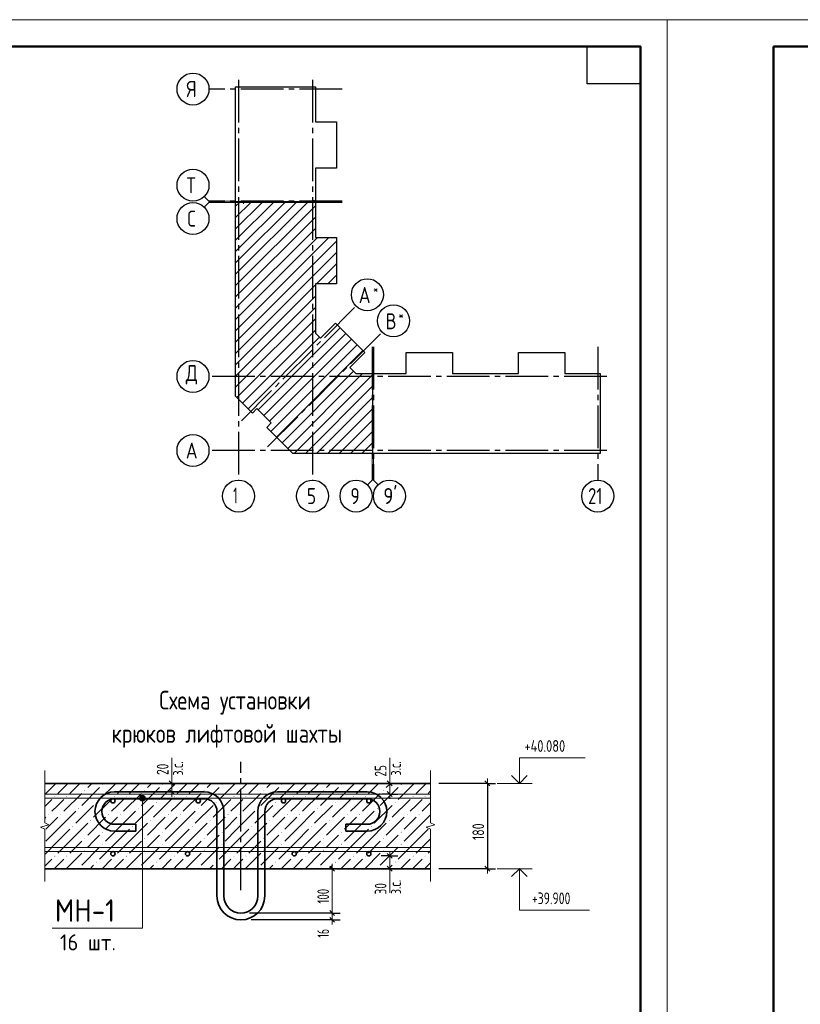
# Model space of a CAD drawing. Header units: millimetres. Extents: x 40580 to 1168286, y -220995 to 81020.
# Tile 179 of 194: x 502027 to 516668, y -104829 to -86368. Entities that reach past the tile are written whole.
import ezdxf

# ---------------------------------------------------------------- set-up
doc = ezdxf.new("R2010")
doc.units = ezdxf.units.MM
doc.linetypes.add('______5', pattern=[1100, 800, -100, 100, -100])
doc.linetypes.add('CENTER', pattern=[2, 1.25, -0.25, 0.25, -0.25])
for name, color, linetype, lineweight in [('Standard', 7, 'Continuous', 25), ('ОСИ', 7, 'CENTER', 15), ('Размерная линия_ общее', 7, 'Continuous', 25)]:
    doc.layers.add(name, color=color, linetype=linetype, lineweight=lineweight)
doc.layers.add('Тонкие', color=7, linetype='Continuous')
doc.styles.add('GOST 2.304-81', font='txt')
doc.styles.add('ISOCPEUR', font='isocpeur.ttf')

msp = doc.modelspace()

# ---------------------------------------------------------------- hatches: boundary and pattern name
at = {"layer": 'Standard', "linetype": 'Continuous', "lineweight": 13, "transparency": 33554687}
for points in [[(503574.2, -100706.5), (503582, -100698.7), (503589.8, -100706.5), (503582, -100714.3)], [(504694.2, -100706.5), (504702, -100698.7), (504709.8, -100706.5), (504702, -100714.3)], [(505814.2, -100706.5), (505822, -100698.7), (505829.8, -100706.5), (505822, -100714.3)], [(506934.2, -100706.5), (506942, -100698.7), (506949.8, -100706.5), (506942, -100714.3)], [(508054.2, -100706.5), (508062, -100698.7), (508069.8, -100706.5), (508062, -100714.3)], [(509174.2, -100706.5), (509182, -100698.7), (509189.8, -100706.5), (509182, -100714.3)], [(502678.2, -100930.5), (502686, -100922.7), (502693.8, -100930.5), (502686, -100938.3)], [(502902.2, -100930.5), (502910, -100922.7), (502917.8, -100930.5), (502910, -100938.3)], [(503238.2, -100818.5), (503246, -100810.7), (503253.8, -100818.5), (503246, -100826.3)], [(503798.2, -100930.5), (503806, -100922.7), (503813.8, -100930.5), (503806, -100938.3)], [(504022.2, -100930.5), (504030, -100922.7), (504037.8, -100930.5), (504030, -100938.3)], [(504358.2, -100818.5), (504366, -100810.7), (504373.8, -100818.5), (504366, -100826.3)], [(504918.2, -100930.5), (504926, -100922.7), (504933.8, -100930.5), (504926, -100938.3)], [(505142.2, -100930.5), (505150, -100922.7), (505157.8, -100930.5), (505150, -100938.3)], [(505478.2, -100818.5), (505486, -100810.7), (505493.8, -100818.5), (505486, -100826.3)], [(506038.2, -100930.5), (506046, -100922.7), (506053.8, -100930.5), (506046, -100938.3)], [(506262.2, -100930.5), (506270, -100922.7), (506277.8, -100930.5), (506270, -100938.3)], [(506598.2, -100818.5), (506606, -100810.7), (506613.8, -100818.5), (506606, -100826.3)], [(507158.2, -100930.5), (507166, -100922.7), (507173.8, -100930.5), (507166, -100938.3)], [(507382.2, -100930.5), (507390, -100922.7), (507397.8, -100930.5), (507390, -100938.3)], [(507718.2, -100818.5), (507726, -100810.7), (507733.8, -100818.5), (507726, -100826.3)], [(508278.2, -100930.5), (508286, -100922.7), (508293.8, -100930.5), (508286, -100938.3)], [(508502.2, -100930.5), (508510, -100922.7), (508517.8, -100930.5), (508510, -100938.3)], [(508838.2, -100818.5), (508846, -100810.7), (508853.8, -100818.5), (508846, -100826.3)], [(509398.2, -100930.5), (509406, -100922.7), (509413.8, -100930.5), (509406, -100938.3)], [(509622.2, -100930.5), (509630, -100922.7), (509637.8, -100930.5), (509630, -100938.3)], [(503126.2, -101154.5), (503134, -101146.7), (503141.8, -101154.5), (503134, -101162.3)], [(503462.2, -101042.5), (503470, -101034.7), (503477.8, -101042.5), (503470, -101050.3)], [(504246.2, -101154.5), (504254, -101146.7), (504261.8, -101154.5), (504254, -101162.3)], [(504582.2, -101042.5), (504590, -101034.7), (504597.8, -101042.5), (504590, -101050.3)], [(505366.2, -101154.5), (505374, -101146.7), (505381.8, -101154.5), (505374, -101162.3)], [(505702.2, -101042.5), (505710, -101034.7), (505717.8, -101042.5), (505710, -101050.3)], [(506486.2, -101154.5), (506494, -101146.7), (506501.8, -101154.5), (506494, -101162.3)], [(506822.2, -101042.5), (506830, -101034.7), (506837.8, -101042.5), (506830, -101050.3)], [(507606.2, -101154.5), (507614, -101146.7), (507621.8, -101154.5), (507614, -101162.3)], [(507942.2, -101042.5), (507950, -101034.7), (507957.8, -101042.5), (507950, -101050.3)], [(508726.2, -101154.5), (508734, -101146.7), (508741.8, -101154.5), (508734, -101162.3)], [(509062.2, -101042.5), (509070, -101034.7), (509077.8, -101042.5), (509070, -101050.3)], [(502566.2, -101266.5), (502574, -101258.7), (502581.8, -101266.5), (502574, -101274.3)], [(502790.2, -101266.5), (502798, -101258.7), (502805.8, -101266.5), (502798, -101274.3)], [(503686.2, -101266.5), (503694, -101258.7), (503701.8, -101266.5), (503694, -101274.3)], [(503910.2, -101266.5), (503918, -101258.7), (503925.8, -101266.5), (503918, -101274.3)], [(504806.2, -101266.5), (504814, -101258.7), (504821.8, -101266.5), (504814, -101274.3)], [(505030.2, -101266.5), (505038, -101258.7), (505045.8, -101266.5), (505038, -101274.3)], [(505926.2, -101266.5), (505934, -101258.7), (505941.8, -101266.5), (505934, -101274.3)], [(506150.2, -101266.5), (506158, -101258.7), (506165.8, -101266.5), (506158, -101274.3)], [(507046.2, -101266.5), (507054, -101258.7), (507061.8, -101266.5), (507054, -101274.3)], [(507270.2, -101266.5), (507278, -101258.7), (507285.8, -101266.5), (507278, -101274.3)], [(508166.2, -101266.5), (508174, -101258.7), (508181.8, -101266.5), (508174, -101274.3)], [(508390.2, -101266.5), (508398, -101258.7), (508405.8, -101266.5), (508398, -101274.3)], [(509286.2, -101266.5), (509294, -101258.7), (509301.8, -101266.5), (509294, -101274.3)], [(509510.2, -101266.5), (509518, -101258.7), (509525.8, -101266.5), (509518, -101274.3)], [(503014.2, -101490.5), (503022, -101482.7), (503029.8, -101490.5), (503022, -101498.3)], [(503350.2, -101378.5), (503358, -101370.7), (503365.8, -101378.5), (503358, -101386.3)], [(504134.2, -101490.5), (504142, -101482.7), (504149.8, -101490.5), (504142, -101498.3)], [(504470.2, -101378.5), (504478, -101370.7), (504485.8, -101378.5), (504478, -101386.3)], [(505254.2, -101490.5), (505262, -101482.7), (505269.8, -101490.5), (505262, -101498.3)], [(505590.2, -101378.5), (505598, -101370.7), (505605.8, -101378.5), (505598, -101386.3)], [(506374.2, -101490.5), (506382, -101482.7), (506389.8, -101490.5), (506382, -101498.3)], [(506710.2, -101378.5), (506718, -101370.7), (506725.8, -101378.5), (506718, -101386.3)], [(507494.2, -101490.5), (507502, -101482.7), (507509.8, -101490.5), (507502, -101498.3)], [(507830.2, -101378.5), (507838, -101370.7), (507845.8, -101378.5), (507838, -101386.3)], [(508614.2, -101490.5), (508622, -101482.7), (508629.8, -101490.5), (508622, -101498.3)], [(508950.2, -101378.5), (508958, -101370.7), (508965.8, -101378.5), (508958, -101386.3)], [(503238.2, -101714.5), (503246, -101706.7), (503253.8, -101714.5), (503246, -101722.3)], [(503574.2, -101602.5), (503582, -101594.7), (503589.8, -101602.5), (503582, -101610.3)], [(504358.2, -101714.5), (504366, -101706.7), (504373.8, -101714.5), (504366, -101722.3)], [(504694.2, -101602.5), (504702, -101594.7), (504709.8, -101602.5), (504702, -101610.3)], [(505478.2, -101714.5), (505486, -101706.7), (505493.8, -101714.5), (505486, -101722.3)], [(505814.2, -101602.5), (505822, -101594.7), (505829.8, -101602.5), (505822, -101610.3)], [(506598.2, -101714.5), (506606, -101706.7), (506613.8, -101714.5), (506606, -101722.3)], [(506934.2, -101602.5), (506942, -101594.7), (506949.8, -101602.5), (506942, -101610.3)], [(507718.2, -101714.5), (507726, -101706.7), (507733.8, -101714.5), (507726, -101722.3)], [(508054.2, -101602.5), (508062, -101594.7), (508069.8, -101602.5), (508062, -101610.3)], [(508838.2, -101714.5), (508846, -101706.7), (508853.8, -101714.5), (508846, -101722.3)], [(509174.2, -101602.5), (509182, -101594.7), (509189.8, -101602.5), (509182, -101610.3)], [(503574.2, -101826.5), (503582, -101818.7), (503589.8, -101826.5), (503582, -101834.3)], [(504694.2, -101826.5), (504702, -101818.7), (504709.8, -101826.5), (504702, -101834.3)], [(505814.2, -101826.5), (505822, -101818.7), (505829.8, -101826.5), (505822, -101834.3)], [(506934.2, -101826.5), (506942, -101818.7), (506949.8, -101826.5), (506942, -101834.3)], [(508054.2, -101826.5), (508062, -101818.7), (508069.8, -101826.5), (508062, -101834.3)], [(509174.2, -101826.5), (509182, -101818.7), (509189.8, -101826.5), (509182, -101834.3)], [(502678.2, -102050.5), (502686, -102042.7), (502693.8, -102050.5), (502686, -102058.3)], [(502902.2, -102050.5), (502910, -102042.7), (502917.8, -102050.5), (502910, -102058.3)], [(503238.2, -101938.5), (503246, -101930.7), (503253.8, -101938.5), (503246, -101946.3)], [(503798.2, -102050.5), (503806, -102042.7), (503813.8, -102050.5), (503806, -102058.3)], [(504022.2, -102050.5), (504030, -102042.7), (504037.8, -102050.5), (504030, -102058.3)], [(504358.2, -101938.5), (504366, -101930.7), (504373.8, -101938.5), (504366, -101946.3)], [(504918.2, -102050.5), (504926, -102042.7), (504933.8, -102050.5), (504926, -102058.3)], [(505142.2, -102050.5), (505150, -102042.7), (505157.8, -102050.5), (505150, -102058.3)], [(505478.2, -101938.5), (505486, -101930.7), (505493.8, -101938.5), (505486, -101946.3)], [(506038.2, -102050.5), (506046, -102042.7), (506053.8, -102050.5), (506046, -102058.3)], [(506262.2, -102050.5), (506270, -102042.7), (506277.8, -102050.5), (506270, -102058.3)], [(506598.2, -101938.5), (506606, -101930.7), (506613.8, -101938.5), (506606, -101946.3)], [(507158.2, -102050.5), (507166, -102042.7), (507173.8, -102050.5), (507166, -102058.3)], [(507382.2, -102050.5), (507390, -102042.7), (507397.8, -102050.5), (507390, -102058.3)], [(507718.2, -101938.5), (507726, -101930.7), (507733.8, -101938.5), (507726, -101946.3)], [(508278.2, -102050.5), (508286, -102042.7), (508293.8, -102050.5), (508286, -102058.3)], [(508502.2, -102050.5), (508510, -102042.7), (508517.8, -102050.5), (508510, -102058.3)], [(508838.2, -101938.5), (508846, -101930.7), (508853.8, -101938.5), (508846, -101946.3)], [(509398.2, -102050.5), (509406, -102042.7), (509413.8, -102050.5), (509406, -102058.3)], [(509622.2, -102050.5), (509630, -102042.7), (509637.8, -102050.5), (509630, -102058.3)], [(503126.2, -102274.5), (503134, -102266.7), (503141.8, -102274.5), (503134, -102282.3)], [(503462.2, -102162.5), (503470, -102154.7), (503477.8, -102162.5), (503470, -102170.3)], [(504246.2, -102274.5), (504254, -102266.7), (504261.8, -102274.5), (504254, -102282.3)], [(504582.2, -102162.5), (504590, -102154.7), (504597.8, -102162.5), (504590, -102170.3)], [(505366.2, -102274.5), (505374, -102266.7), (505381.8, -102274.5), (505374, -102282.3)], [(505702.2, -102162.5), (505710, -102154.7), (505717.8, -102162.5), (505710, -102170.3)], [(506486.2, -102274.5), (506494, -102266.7), (506501.8, -102274.5), (506494, -102282.3)], [(506822.2, -102162.5), (506830, -102154.7), (506837.8, -102162.5), (506830, -102170.3)], [(507606.2, -102274.5), (507614, -102266.7), (507621.8, -102274.5), (507614, -102282.3)], [(507942.2, -102162.5), (507950, -102154.7), (507957.8, -102162.5), (507950, -102170.3)], [(508726.2, -102274.5), (508734, -102266.7), (508741.8, -102274.5), (508734, -102282.3)], [(509062.2, -102162.5), (509070, -102154.7), (509077.8, -102162.5), (509070, -102170.3)]]:
    msp.add_hatch(color=7, dxfattribs=at).paths.add_polyline_path(points, flags=16)
for points in [[(504274.8, -100965.7), (504382.8, -100965.7), (504375.2, -100938.7)], [(504274.8, -100965.7), (504375.2, -100938.7), (504282.3, -100938.7)], [(504282.3, -100992.7), (504382.8, -100965.7), (504274.8, -100965.7)], [(504282.3, -100938.7), (504375.2, -100938.7), (504355.8, -100919.2)], [(504282.3, -100938.7), (504355.8, -100919.2), (504301.8, -100919.2)], [(504282.3, -100992.7), (504375.2, -100992.7), (504382.8, -100965.7)], [(504301.8, -100919.2), (504355.8, -100919.2), (504328.8, -100911.7)], [(504301.8, -101012.1), (504375.2, -100992.7), (504282.3, -100992.7)], [(504301.8, -101012.1), (504355.8, -101012.1), (504375.2, -100992.7)], [(504355.8, -101012.1), (504301.8, -101012.1), (504328.8, -101019.7)]]:
    msp.add_hatch(color=7, dxfattribs=at).paths.add_polyline_path(points)

# ---------------------------------------------------------------- linework, layer by layer
at = {"layer": 'Standard', "color": 7, "linetype": 'Continuous', "lineweight": 13, "transparency": 33554687}
for p, q in [((505577.3, -89772.4), (505489.4, -89684.6)), ((505577.3, -89797.4), (505489.4, -89885.3)), ((505577.3, -89772.4), (506077.3, -89772.4)), ((505577.3, -89797.4), (506077.3, -89797.4)), ((508635.3, -94999.4), (508635.3, -94499.4)), ((508660.3, -94999.4), (508660.3, -94499.4)), ((508635.3, -94999.4), (508547.4, -95087.3)), ((508660.3, -94999.4), (508748.2, -95087.3)), ((504878.2, -100685.7), (504878.2, -100205.7)), ((508966.2, -100685.7), (508966.2, -100205.7)), ((502495.2, -100445.7), (502495.2, -101423.3)), ((509731.2, -100445.7), (509731.2, -101423.3)), ((511638.2, -100685.7), (510982.2, -100685.7)), ((504274.8, -100965.7), (504274.8, -100965.7)), ((504328.8, -100911.7), (504328.8, -100911.7)), ((504382.8, -100965.7), (504382.8, -100965.7)), ((504328.8, -101019.7), (504328.8, -101019.7)), ((502575.2, -101464.9), (502415.2, -101506.5)), ((502415.2, -101506.5), (502495.2, -101548.1)), ((502495.2, -101423.3), (502575.2, -101464.9)), ((509811.2, -101464.9), (509651.2, -101506.5)), ((509651.2, -101506.5), (509731.2, -101548.1)), ((509731.2, -101423.3), (509811.2, -101464.9)), ((502495.2, -101548.1), (502495.2, -102525.7)), ((509731.2, -101548.1), (509731.2, -102525.7)), ((505375.2, -102285.7), (506975.2, -102285.7)), ((507889.3, -102285.7), (507889.3, -102645.7)), ((508966.2, -102285.7), (508966.2, -102741.7)), ((511638.2, -102285.7), (510982.2, -102285.7)), ((502495.2, -102525.7), (502495.2, -102525.7)), ((509731.2, -102525.7), (509731.2, -102525.7))]:
    msp.add_line(p, q, dxfattribs=at)
at = {"layer": 'Standard', "color": 7, "linetype": 'Continuous', "lineweight": -3, "transparency": 33554687}
for p, q in [((506077.3, -90927.6), (507217.5, -89787.4)), ((506077.3, -90503.4), (506793.2, -89787.4)), ((506077.3, -90079.1), (506368.9, -89787.4)), ((506077.3, -91139.8), (507429.6, -89787.4)), ((506077.3, -90715.5), (507005.3, -89787.4)), ((506077.3, -90291.2), (506581.1, -89787.4)), ((506077.3, -89867), (506156.8, -89787.4)), ((506077.3, -91351.9), (507573.3, -89855.9)), ((506077.3, -91564), (507573.3, -90068)), ((506077.3, -91776.2), (507573.3, -90280.2)), ((506077.3, -92200.4), (507827.3, -90450.4)), ((506077.3, -91988.3), (507615.1, -90450.4)), ((506077.3, -92412.6), (507970.3, -90519.6)), ((506077.3, -92624.7), (507970.3, -90731.7)), ((507595.7, -91318.4), (507970.3, -90943.8)), ((507807.8, -91318.4), (507970.3, -91156)), ((506077.3, -92836.8), (507573.3, -91340.8)), ((506077.3, -93049), (507573.3, -91553)), ((506077.3, -93261.1), (507573.3, -91765.1)), ((506099.2, -93451.4), (507573.3, -91977.2)), ((506205.2, -93557.4), (507573.3, -92189.3)), ((506502.2, -93684.7), (508038.9, -92148)), ((506608.3, -93790.8), (508145, -92254.1)), ((506311.3, -93663.5), (507652, -92322.8)), ((506714.3, -93896.8), (508251, -92360.1)), ((506735.6, -94087.8), (508357.1, -92466.2)), ((506841.6, -94193.8), (508463.2, -92572.3)), ((506947.7, -94299.9), (508288.4, -92959.2)), ((507053.8, -94406), (508456.3, -93003.4)), ((507172.4, -94499.4), (508645.3, -93026.5)), ((507384.5, -94499.4), (508645.3, -93238.7)), ((507596.7, -94499.4), (508645.3, -93450.8)), ((507808.8, -94499.4), (508645.3, -93662.9)), ((508020.9, -94499.4), (508645.3, -93875.1)), ((508233, -94499.4), (508645.3, -94087.2)), ((508445.2, -94499.4), (508645.3, -94299.3))]:
    msp.add_line(p, q, dxfattribs=at)
at = {"layer": 'Standard', "color": 7, "linetype": 'Continuous', "lineweight": 35, "transparency": 33554687}
for p, q in [((509731.2, -100685.7), (502495.2, -100685.7)), ((505487.2, -100845.7), (503807.2, -100845.7)), ((505487.2, -100973.7), (503807.2, -100973.7)), ((506863.2, -100845.7), (508543.2, -100845.7)), ((506863.2, -100973.7), (508543.2, -100973.7)), ((505727.2, -101213.7), (505727.2, -102797.7)), ((505855.2, -101213.7), (505855.2, -102797.7)), ((506495.2, -101213.7), (506495.2, -102797.7)), ((506623.2, -101213.7), (506623.2, -102797.7)), ((503807.2, -101453.7), (504207.2, -101453.7)), ((504207.2, -101453.7), (504207.2, -101581.7)), ((508543.2, -101453.7), (508143.2, -101453.7)), ((508143.2, -101453.7), (508143.2, -101581.7)), ((503807.2, -101581.7), (504207.2, -101581.7)), ((508543.2, -101581.7), (508143.2, -101581.7))]:
    msp.add_line(p, q, dxfattribs=at)
at = {"layer": 'Standard', "color": 254, "linetype": 'Continuous', "lineweight": 13, "transparency": 33554687}
for p, q in [((502706.9, -100685.7), (502495.2, -100897.4)), ((502930.9, -100685.7), (502742, -100874.5)), ((503154.9, -100685.7), (502966, -100874.5)), ((503526, -100762.5), (503190, -101098.5)), ((503302, -100762.5), (503378.9, -100685.7)), ((503826.9, -100685.7), (503526, -100986.5)), ((504050.9, -100685.7), (503862, -100874.5)), ((504274.9, -100685.7), (504086, -100874.5)), ((504646, -100762.5), (504310, -101098.5)), ((504422, -100762.5), (504498.9, -100685.7)), ((504946.9, -100685.7), (504646, -100986.5)), ((505170.9, -100685.7), (504982, -100874.5)), ((505394.9, -100685.7), (505206, -100874.5)), ((505766, -100762.5), (505430, -101098.5)), ((505542, -100762.5), (505618.9, -100685.7)), ((506066.9, -100685.7), (505766, -100986.5)), ((506290.9, -100685.7), (506102, -100874.5)), ((506514.9, -100685.7), (506326, -100874.5)), ((506886, -100762.5), (506550, -101098.5)), ((506662, -100762.5), (506738.9, -100685.7)), ((507186.9, -100685.7), (506886, -100986.5)), ((507410.9, -100685.7), (507222, -100874.5)), ((507634.9, -100685.7), (507446, -100874.5)), ((508006, -100762.5), (507670, -101098.5)), ((507782, -100762.5), (507858.9, -100685.7)), ((508306.9, -100685.7), (508006, -100986.5)), ((508530.9, -100685.7), (508342, -100874.5)), ((508754.9, -100685.7), (508566, -100874.5)), ((509126, -100762.5), (508790, -101098.5)), ((508902, -100762.5), (508978.9, -100685.7)), ((509426.9, -100685.7), (509126, -100986.5)), ((509650.9, -100685.7), (509462, -100874.5)), ((503190, -100874.5), (502854, -101210.5)), ((504310, -100874.5), (503974, -101210.5)), ((505430, -100874.5), (505094, -101210.5)), ((506550, -100874.5), (506214, -101210.5)), ((507670, -100874.5), (507334, -101210.5)), ((508790, -100874.5), (508454, -101210.5)), ((509731.2, -100829.4), (509686, -100874.5)), ((502630, -100986.5), (502495.2, -101121.4)), ((502630, -101210.5), (502742, -101098.5)), ((502742, -101098.5), (502854, -100986.5)), ((503414, -101098.5), (503078, -101434.5)), ((503750, -100986.5), (503414, -101322.5)), ((503750, -101210.5), (503862, -101098.5)), ((503862, -101098.5), (503974, -100986.5)), ((504534, -101098.5), (504198, -101434.5)), ((504870, -100986.5), (504534, -101322.5)), ((504870, -101210.5), (504982, -101098.5)), ((504982, -101098.5), (505094, -100986.5)), ((505654, -101098.5), (505318, -101434.5)), ((505990, -100986.5), (505654, -101322.5)), ((505990, -101210.5), (506102, -101098.5)), ((506102, -101098.5), (506214, -100986.5)), ((506774, -101098.5), (506438, -101434.5)), ((507110, -100986.5), (506774, -101322.5)), ((507110, -101210.5), (507222, -101098.5)), ((507222, -101098.5), (507334, -100986.5)), ((507894, -101098.5), (507558, -101434.5)), ((508230, -100986.5), (507894, -101322.5)), ((508230, -101210.5), (508342, -101098.5)), ((508342, -101098.5), (508454, -100986.5)), ((509014, -101098.5), (508678, -101434.5)), ((509350, -100986.5), (509014, -101322.5)), ((509350, -101210.5), (509462, -101098.5)), ((509462, -101098.5), (509574, -100986.5)), ((509731.2, -101053.4), (509574, -101210.5)), ((502518, -101322.5), (502495.2, -101345.4)), ((502742, -101322.5), (502518, -101546.5)), ((502742, -101546.5), (503078, -101210.5)), ((503638, -101322.5), (503302, -101658.5)), ((503862, -101322.5), (503638, -101546.5)), ((503862, -101546.5), (504198, -101210.5)), ((504758, -101322.5), (504422, -101658.5)), ((504982, -101322.5), (504758, -101546.5)), ((504982, -101546.5), (505318, -101210.5)), ((505878, -101322.5), (505542, -101658.5)), ((506102, -101322.5), (505878, -101546.5)), ((506102, -101546.5), (506438, -101210.5)), ((506998, -101322.5), (506662, -101658.5)), ((507222, -101322.5), (506998, -101546.5)), ((507222, -101546.5), (507558, -101210.5)), ((508118, -101322.5), (507782, -101658.5)), ((508342, -101322.5), (508118, -101546.5)), ((508342, -101546.5), (508678, -101210.5)), ((509238, -101322.5), (508902, -101658.5)), ((509462, -101322.5), (509238, -101546.5)), ((509462, -101546.5), (509731.2, -101277.4)), ((502966, -101770.5), (503302, -101434.5)), ((504086, -101770.5), (504422, -101434.5)), ((505206, -101770.5), (505542, -101434.5)), ((506326, -101770.5), (506662, -101434.5)), ((507446, -101770.5), (507782, -101434.5)), ((508566, -101770.5), (508902, -101434.5)), ((502742, -101546.5), (502518, -101770.5)), ((502966, -101546.5), (502742, -101770.5)), ((503414, -101770.5), (503526, -101658.5)), ((503862, -101546.5), (503638, -101770.5)), ((504086, -101546.5), (503862, -101770.5)), ((504534, -101770.5), (504646, -101658.5)), ((504982, -101546.5), (504758, -101770.5)), ((505206, -101546.5), (504982, -101770.5)), ((505654, -101770.5), (505766, -101658.5)), ((506102, -101546.5), (505878, -101770.5)), ((506326, -101546.5), (506102, -101770.5)), ((506774, -101770.5), (506886, -101658.5)), ((507222, -101546.5), (506998, -101770.5)), ((507446, -101546.5), (507222, -101770.5)), ((507894, -101770.5), (508006, -101658.5)), ((508342, -101546.5), (508118, -101770.5)), ((508566, -101546.5), (508342, -101770.5)), ((509014, -101770.5), (509126, -101658.5)), ((509462, -101546.5), (509238, -101770.5)), ((509686, -101546.5), (509462, -101770.5)), ((502742, -101770.5), (502495.2, -102017.4)), ((502966, -101770.5), (502742, -101994.5)), ((503190, -101770.5), (502966, -101994.5)), ((503526, -101882.5), (503190, -102218.5)), ((503302, -101882.5), (503414, -101770.5)), ((503862, -101770.5), (503526, -102106.5)), ((504086, -101770.5), (503862, -101994.5)), ((504310, -101770.5), (504086, -101994.5)), ((504646, -101882.5), (504310, -102218.5)), ((504422, -101882.5), (504534, -101770.5)), ((504982, -101770.5), (504646, -102106.5)), ((505206, -101770.5), (504982, -101994.5)), ((505430, -101770.5), (505206, -101994.5)), ((505766, -101882.5), (505430, -102218.5)), ((505542, -101882.5), (505654, -101770.5)), ((506102, -101770.5), (505766, -102106.5)), ((506326, -101770.5), (506102, -101994.5)), ((506550, -101770.5), (506326, -101994.5)), ((506886, -101882.5), (506550, -102218.5)), ((506662, -101882.5), (506774, -101770.5)), ((507222, -101770.5), (506886, -102106.5)), ((507446, -101770.5), (507222, -101994.5)), ((507670, -101770.5), (507446, -101994.5)), ((508006, -101882.5), (507670, -102218.5)), ((507782, -101882.5), (507894, -101770.5)), ((508342, -101770.5), (508006, -102106.5)), ((508566, -101770.5), (508342, -101994.5)), ((508790, -101770.5), (508566, -101994.5)), ((509126, -101882.5), (508790, -102218.5)), ((508902, -101882.5), (509014, -101770.5)), ((509462, -101770.5), (509126, -102106.5)), ((509686, -101770.5), (509462, -101994.5)), ((509686, -101770.5), (509731.2, -101725.4)), ((503190, -101994.5), (502898.9, -102285.7)), ((504310, -101994.5), (504018.9, -102285.7)), ((505430, -101994.5), (505138.9, -102285.7)), ((506550, -101994.5), (506258.9, -102285.7)), ((507670, -101994.5), (507378.9, -102285.7)), ((508790, -101994.5), (508498.9, -102285.7)), ((509731.2, -101949.4), (509686, -101994.5)), ((502630, -102106.5), (502495.2, -102241.4)), ((502674.9, -102285.7), (502742, -102218.5)), ((502742, -102218.5), (502854, -102106.5)), ((503414, -102218.5), (503346.9, -102285.7)), ((503750, -102106.5), (503570.9, -102285.7)), ((503794.9, -102285.7), (503862, -102218.5)), ((503862, -102218.5), (503974, -102106.5)), ((504534, -102218.5), (504466.9, -102285.7)), ((504870, -102106.5), (504690.9, -102285.7)), ((504914.9, -102285.7), (504982, -102218.5)), ((504982, -102218.5), (505094, -102106.5)), ((505654, -102218.5), (505586.9, -102285.7)), ((505990, -102106.5), (505810.9, -102285.7)), ((506034.9, -102285.7), (506102, -102218.5)), ((506102, -102218.5), (506214, -102106.5)), ((506774, -102218.5), (506706.9, -102285.7)), ((507110, -102106.5), (506930.9, -102285.7)), ((507154.9, -102285.7), (507222, -102218.5)), ((507222, -102218.5), (507334, -102106.5)), ((507894, -102218.5), (507826.9, -102285.7)), ((508230, -102106.5), (508050.9, -102285.7)), ((508274.9, -102285.7), (508342, -102218.5)), ((508342, -102218.5), (508454, -102106.5)), ((509014, -102218.5), (508946.9, -102285.7)), ((509350, -102106.5), (509170.9, -102285.7)), ((509394.9, -102285.7), (509462, -102218.5)), ((509462, -102218.5), (509574, -102106.5)), ((509731.2, -102173.4), (509618.9, -102285.7))]:
    msp.add_line(p, q, dxfattribs=at)
at = {"layer": 'Standard', "color": 7, "linetype": 'Continuous', "lineweight": 13, "transparency": 33554687}
for points in [[(484468.3, -128368.4), (514168.3, -128368.4), (514168.3, -86368.4), (484468.3, -86368.4), (484468.3, -128368.4)], [(514168.3, -128368.4), (543868.3, -128368.4), (543868.3, -86368.4), (514168.3, -86368.4), (514168.3, -128368.4)]]:
    msp.add_lwpolyline(points, close=True, dxfattribs=at)
at = {"layer": 'Standard', "color": 7, "linetype": 'Continuous', "lineweight": 50, "transparency": 33554687}
for points in [[(486468.3, -86868.4), (513668.3, -86868.4), (513668.3, -127868.4), (486468.3, -127868.4), (486468.3, -86868.4)], [(516168.3, -86868.4), (543368.3, -86868.4), (543368.3, -127868.4), (516168.3, -127868.4), (516168.3, -86868.4)]]:
    msp.add_lwpolyline(points, close=True, dxfattribs=at)
at = {"layer": 'Standard', "color": 7, "linetype": 'Continuous', "lineweight": 25, "transparency": 33554687}
msp.add_lwpolyline([(513668.3, -86868.4), (513668.3, -87568.4), (512668.3, -87568.4), (512668.3, -86868.4), (513668.3, -86868.4)], close=True, dxfattribs=at)
for points in [[(506077.3, -89782.4), (506077.3, -87625.4), (507573.3, -87625.4), (507573.3, -88286.4), (507970.3, -88286.4), (507970.3, -89154.4), (507573.3, -89154.4), (507573.3, -89782.4), (507555.3, -89782.4), (507555.3, -89762.4), (507540.3, -89762.4), (507540.3, -89782.4), (506077.3, -89782.4)], [(506077.3, -93242.4), (506077.3, -89787.4), (506215.3, -89787.4), (506215.3, -89807.4), (506230.3, -89807.4), (506230.3, -89787.4), (507573.3, -89787.4), (507573.3, -90450.4), (507970.3, -90450.4), (507970.3, -91318.4), (507573.3, -91318.4), (507573.3, -92244.1), (507671.1, -92342), (507952, -92061.1), (508501.4, -92610.5), (508220.6, -92891.4), (508332.6, -93003.4), (508645.3, -93003.4), (508645.3, -94499.4), (507147.2, -94499.4), (506659.3, -94011.5), (506744.1, -93926.6), (506476.2, -93658.7), (506391.3, -93743.5), (506077.3, -93429.5), (506077.3, -93242.4)], [(508650.3, -94499.4), (508650.3, -93036.4), (508670.3, -93036.4), (508670.3, -93021.4), (508650.3, -93021.4), (508650.3, -93003.4), (509278.3, -93003.4), (509278.3, -92606.4), (510146.3, -92606.4), (510146.3, -93003.4), (510764.3, -93003.4), (511382.3, -93003.4), (511382.3, -92606.4), (512250.3, -92606.4), (512250.3, -93003.4), (512911.3, -93003.4), (512911.3, -94499.4), (510764.3, -94499.4), (508650.3, -94499.4)]]:
    msp.add_lwpolyline(points, dxfattribs=at)
at = {"layer": 'Standard', "color": 7, "linetype": 'Continuous', "lineweight": 13, "transparency": 33554687}
for points in [[(511398.2, -100685.7), (511398.2, -100205.7), (512634.2, -100205.7)], [(509731.2, -100965.7), (502495.2, -100965.7), (502495.2, -100885.7), (509731.2, -100885.7), (509731.2, -100965.7)], [(502637.2, -103403.4), (504328.8, -103403.4), (504328.8, -100965.7)], [(506975.2, -101965.7), (502495.2, -101965.7), (502495.2, -101885.7), (506975.2, -101885.7)], [(506975.2, -101965.7), (509731.2, -101965.7), (509731.2, -101885.7), (506975.2, -101885.7)], [(511398.2, -102285.7), (511398.2, -103061.7), (512714.2, -103061.7)]]:
    msp.add_lwpolyline(points, dxfattribs=at)
at = {"layer": 'Standard', "color": 7, "linetype": 'Continuous', "lineweight": 35, "transparency": 33554687}
for points in [[(511253, -100540.4), (511398.2, -100685.7), (511543.5, -100540.4)], [(502495.2, -102285.7), (505375.2, -102285.7), (506975.2, -102285.7), (509731.2, -102285.7)], [(511253, -102430.9), (511398.2, -102285.7), (511543.5, -102430.9)]]:
    msp.add_lwpolyline(points, dxfattribs=at)
for centre in [(503775.2, -101013.7), (505375.2, -101013.7), (506975.2, -101013.7), (508575.2, -101013.7), (503775.2, -102005.7), (505175.2, -102005.7), (507175.2, -102005.7), (508575.2, -102005.7)]:
    msp.add_circle(centre, 40, dxfattribs=at)
at = {"layer": 'Standard', "color": 7, "linetype": 'Continuous', "lineweight": 13, "transparency": 33554687}
msp.add_circle((504328.8, -100965.7), 54, dxfattribs=at)
at = {"layer": 'Standard', "color": 7, "linetype": 'Continuous', "lineweight": 35, "transparency": 33554687}
for centre, radius, start, end in [((503807.2, -101213.7), 368, 90, 270), ((503807.2, -101213.7), 240, 90, 270), ((505487.2, -101213.7), 368, 0, 90), ((505487.2, -101213.7), 240, 0, 90), ((506863.2, -101213.7), 368, 90, 180), ((506863.2, -101213.7), 240, 90, 180), ((508543.2, -101213.7), 368, 270, 90), ((508543.2, -101213.7), 240, 270, 90), ((506175.2, -102797.7), 448, 180, 0), ((506175.2, -102797.7), 320, 180, 0)]:
    msp.add_arc(centre, radius, start, end, dxfattribs=at)
at = {"layer": 'ОСИ', "color": 8, "linetype": '______5', "lineweight": -3, "transparency": 33554687}
for p, q in [((506130.3, -87498.1), (506130.3, -94999.4)), ((507520.3, -87498.1), (507520.3, -94999.4)), ((508073.3, -87668.4), (505577.3, -87668.4)), ((508073.3, -89772.4), (505577.3, -89772.4)), ((508073.3, -89797.4), (505577.3, -89797.4)), ((506185.5, -93887), (508335.3, -91737.3)), ((506675.5, -94377), (508825.3, -92227.3)), ((508635.3, -92503.4), (508635.3, -94999.4)), ((508660.3, -92503.4), (508660.3, -94999.4)), ((512868.3, -92503.4), (512868.3, -94999.4)), ((513038.6, -93056.4), (505577.3, -93056.4)), ((513038.6, -93056.4), (505577.3, -93056.4)), ((513038.6, -94446.4), (505577.3, -94446.4)), ((506175.2, -102685.7), (506175.2, -100285.7))]:
    msp.add_line(p, q, dxfattribs=at)
at = {"layer": 'ОСИ', "color": 7, "linetype": 'Continuous', "lineweight": -3, "transparency": 33554687}
for centre in [(505277.3, -87668.4), (505277.3, -89472.4), (505277.3, -90097.4), (508547.4, -91525.1), (509037.4, -92015.2), (505277.3, -93056.4), (505277.3, -93056.4), (505277.3, -94446.4), (506130.3, -95299.4), (507520.3, -95299.4), (508335.3, -95299.4), (508960.3, -95299.4), (512868.3, -95299.4)]:
    msp.add_circle(centre, 300, dxfattribs=at)
at = {"layer": 'Размерная линия_ общее', "color": 7, "linetype": 'Continuous', "lineweight": 13, "transparency": 33554687}
for p, q in [((504878.2, -100685.7), (504878.2, -100595.7)), ((508966.2, -100685.7), (508966.2, -100595.7)), ((510798.5, -100685.7), (510798.5, -100595.7)), ((504878.2, -100845.7), (504878.2, -100685.7)), ((508966.2, -100885.7), (508966.2, -100685.7)), ((504878.2, -100845.7), (504878.2, -100935.7)), ((508966.2, -100885.7), (508966.2, -100975.7)), ((508966.2, -102045.7), (508966.2, -101955.7)), ((508966.2, -102045.7), (508966.2, -102285.7)), ((507889.3, -102285.7), (507889.3, -102195.7)), ((508966.2, -102285.7), (508966.2, -102375.7)), ((510798.5, -102285.7), (510798.5, -102375.7)), ((507889.3, -103117.7), (507889.3, -103244.4)), ((507889.3, -103244.4), (507889.3, -103334.4))]:
    msp.add_line(p, q, dxfattribs=at)
at = {"layer": 'Размерная линия_ общее', "color": 253, "linetype": 'Continuous', "lineweight": -3, "true_color": 0xa0a0a0, "transparency": 33554687}
for p, q in [((504878.2, -100685.7), (504718.3, -100685.7)), ((504878.2, -100685.7), (504728.2, -100685.7)), ((504878.2, -100685.7), (505028.2, -100685.7)), ((508966.2, -100685.7), (508806.3, -100685.7)), ((508966.2, -100685.7), (508816.2, -100685.7)), ((508966.2, -100685.7), (509116.2, -100685.7)), ((510798.5, -100685.7), (509891.2, -100685.7)), ((510798.5, -100685.7), (510648.5, -100685.7)), ((510798.5, -100685.7), (510948.6, -100685.7)), ((504878.2, -100845.7), (504728.2, -100845.7)), ((504878.2, -100845.7), (504740.8, -100845.7)), ((504878.2, -100845.7), (505028.2, -100845.7)), ((508966.2, -100885.7), (508816.2, -100885.7)), ((508966.2, -100885.7), (508828.8, -100885.7)), ((508966.2, -100885.7), (509116.2, -100885.7)), ((508966.2, -102045.7), (508806.3, -102045.7)), ((508966.2, -102045.7), (508816.2, -102045.7)), ((508966.2, -102045.7), (509116.2, -102045.7)), ((507889.3, -102285.7), (507135.2, -102285.7)), ((507889.3, -102285.7), (507739.3, -102285.7)), ((507889.3, -102285.7), (508039.3, -102285.7)), ((508966.2, -102285.7), (508806.3, -102285.7)), ((508966.2, -102285.7), (508816.2, -102285.7)), ((508966.2, -102285.7), (509116.2, -102285.7)), ((510798.5, -102285.7), (509891.2, -102285.7)), ((510798.5, -102285.7), (510648.5, -102285.7)), ((510798.5, -102285.7), (510948.6, -102285.7)), ((507889.3, -103117.7), (507739.3, -103117.7)), ((507889.3, -103117.7), (508039.3, -103117.7)), ((507889.3, -103244.4), (507739.3, -103244.4)), ((507889.3, -103244.4), (508039.3, -103244.4))]:
    msp.add_line(p, q, dxfattribs=at)
at = {"layer": 'Размерная линия_ общее', "color": 7, "linetype": 'Continuous', "lineweight": 25, "transparency": 33554687}
for p, q in [((504923.2, -100730.7), (504833.2, -100640.7)), ((509011.2, -100730.7), (508921.2, -100640.7)), ((510753.6, -100640.7), (510843.5, -100730.7)), ((504923.2, -100890.7), (504833.2, -100800.7)), ((509011.2, -100930.7), (508921.2, -100840.7)), ((508921.2, -102000.7), (509011.2, -102090.7)), ((507844.3, -102240.7), (507934.3, -102330.7)), ((508921.2, -102240.7), (509011.2, -102330.7)), ((510753.6, -102240.7), (510843.5, -102330.7)), ((507844.3, -103072.7), (507934.3, -103162.7)), ((507844.3, -103199.4), (507934.3, -103289.4))]:
    msp.add_line(p, q, dxfattribs=at)
at = {"layer": 'Размерная линия_ общее', "color": 7, "linetype": 'Continuous', "lineweight": 13, "transparency": 33554687}
msp.add_lwpolyline([(507889.3, -102285.7), (507889.3, -103033.6), (507889.3, -103033.6), (507889.3, -103117.7)], dxfattribs=at)
at = {"layer": 'Размерная линия_ общее', "color": 253, "linetype": 'Continuous', "lineweight": -3, "true_color": 0xa0a0a0, "transparency": 33554687}
for points in [[(507889.3, -103117.7), (507868.9, -103117.7), (507868.9, -103117.7), (506335.2, -103117.7)], [(507889.3, -103244.4), (507868.9, -103244.4), (507868.9, -103244.4), (506368.7, -103244.4)]]:
    msp.add_lwpolyline(points, dxfattribs=at)
at = {"layer": 'Тонкие'}
msp.add_lwpolyline([(510798.5, -100685.7), (510798.5, -101831), (510798.5, -101831), (510798.5, -102285.7)], dxfattribs=at)

# ---------------------------------------------------------------- texts
at = {"layer": 'Standard', "color": 7, "linetype": 'Continuous', "lineweight": 25, "transparency": 33554687, "attachment_point": 7}
for s, insert, char_height, width, style in [('\\W0.75;21', (512688.3, -95449.4), 300, 472.649, 'ISOCPEUR'), ('{\\W0.9500;+40.080}', (511494.2, -100095.7), 220, 1281.429, 'GOST 2.304-81'), ('{\\W0.9000;+39.900}', (511634.2, -102951.7), 220, 1214.127, 'GOST 2.304-81')]:
    msp.add_mtext(s, dxfattribs=dict(at, insert=insert, char_height=char_height, width=width, style=style))
at = {"layer": 'Standard', "color": 7, "linetype": 'Continuous', "lineweight": -3, "transparency": 33554687, "char_height": 350, "attachment_point": 7, "style": 'GOST 2.304-81'}
for s, insert, width in [('\\W0.98;Схема установки', (504646.4, -99396.7), 6093.742), ('\\W0.99;крюков лифтовой шахты', (503750.4, -100020.6), 8713.096)]:
    msp.add_mtext(s, dxfattribs=dict(at, insert=insert, width=width))
at = {"layer": 'Standard', "color": 7, "linetype": 'Continuous', "lineweight": 25, "transparency": 33554687, "char_height": 220, "attachment_point": 7, "rotation": 90, "style": 'GOST 2.304-81'}
for s, insert, width in [('\\W0.90;з.с.', (505090.4, -100538.8), 496.738), ('\\W0.90;з.с.', (509178.5, -100538.8), 496.738), ('\\W0.87;20', (504818.2, -100528.7), 484.709), ('\\W0.87;25', (508906.2, -100560.7), 484.709), ('{\\W0.9100;180}', (510738.5, -101749.7), 674.386), ('\\W0.90;з.с.', (509178.5, -102762.5), 496.738), ('\\W0.83;100', (507829.3, -102939.3), 610.286), ('\\W0.87;30', (508906.2, -102769.9), 484.718), ('\\W0.75;16', (507829.3, -103579.8), 415.6)]:
    msp.add_mtext(s, dxfattribs=dict(at, insert=insert, width=width))
at = {"layer": 'Standard', "color": 7, "linetype": 'Continuous', "lineweight": 35, "transparency": 33554687, "attachment_point": 7, "style": 'ISOCPEUR'}
for s, insert, char_height, width in [('\\W0.88;МН-1', (502686.8, -103280.9), 420, 1402.009), ('{\\W0.9400;16 шт.}', (502781.3, -103817.6), 300, 1161.283)]:
    msp.add_mtext(s, dxfattribs=dict(at, insert=insert, char_height=char_height, width=width))
at = {"layer": 'ОСИ', "color": 7, "linetype": 'Continuous', "lineweight": 25, "transparency": 33554687, "attachment_point": 7, "style": 'ISOCPEUR'}
for s, insert, char_height, width in [('\\W0.80;Я', (505157.3, -87818.4), 300, 359.839), ('\\W0.80;Т', (505157.3, -89622.4), 300, 359.839), ('\\W0.78;С', (505172.3, -90247.4), 300, 326.834), ('\\W0.80;*', (508655.9, -91507.6), 180, 215.891), ('\\W0.82;А', (508385.9, -91682.6), 300, 392.64), ('\\W0.80;В', (508890.9, -92172.7), 300, 359.839), ('\\W0.80;*', (509130.9, -91997.7), 180, 215.909), ('\\W0.82;Д', (505142.3, -93206.4), 300, 392.649), ('\\W0.82;А', (505142.3, -94596.4), 300, 392.649), ('\\W0.56;1', (506030.3, -95439.4), 300, 233.333), ('\\W0.78;5', (507415.3, -95449.4), 300, 326.843), ('\\W0.78;9', (508230.3, -95449.4), 300, 326.843), ("\\W0.84;9'", (508848.8, -95449.4), 300, 441.038)]:
    msp.add_mtext(s, dxfattribs=dict(at, insert=insert, char_height=char_height, width=width))

doc.saveas('drawing.dxf')
